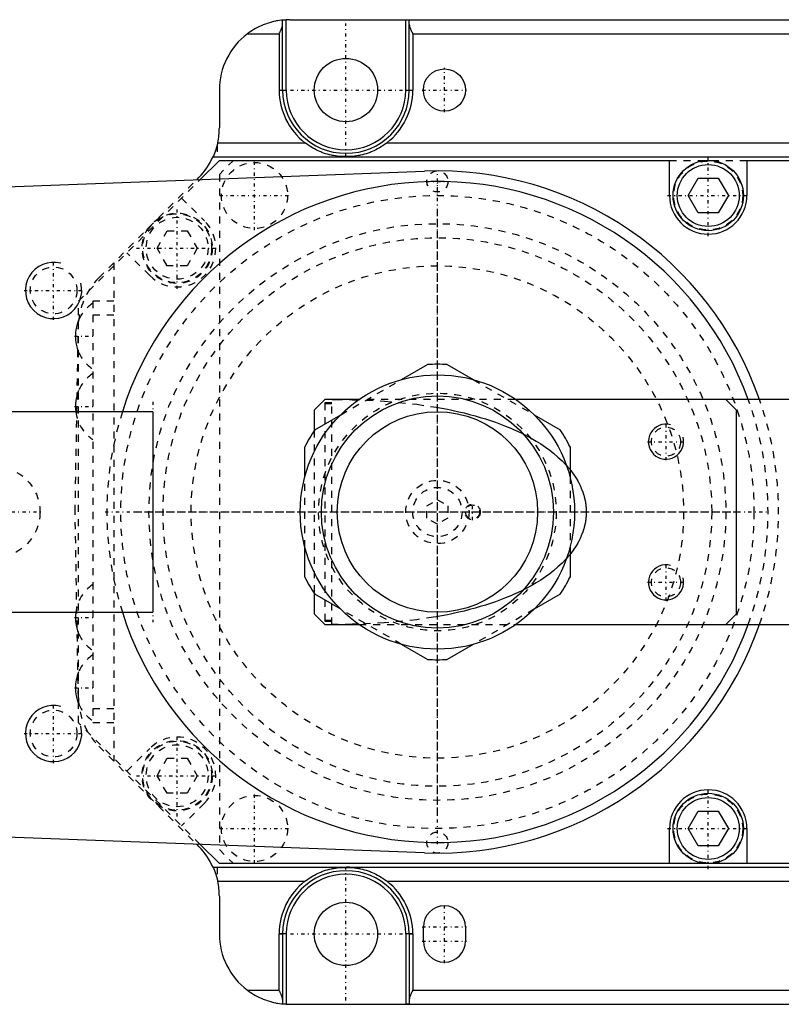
# Model space of a CAD drawing. Extents: x -292 to 171, y -70 to 70.
# Tile 12 of 13: x -59 to 49, y -70 to 70. Entities that reach past the tile are written whole.
import ezdxf

# ---------------------------------------------------------------- set-up
doc = ezdxf.new("R2010")
doc.units = 0
doc.linetypes.add('CENTER', pattern=[1.5, 0.45, -0.5, 0.05, -0.5])
doc.linetypes.add('DASHED', pattern=[2, 1, -1])
for name, color, linetype in [('AM_0', 7, 'CONTINUOUS'), ('AM_10', 7, 'CONTINUOUS'), ('AM_3', 7, 'DASHED'), ('AM_7', 7, 'CENTER')]:
    doc.layers.add(name, color=color, linetype=linetype)

msp = doc.modelspace()

# ---------------------------------------------------------------- linework, layer by layer
at = {"layer": 'AM_0', "color": 7, "linetype": 'CONTINUOUS'}
for p, q in [((-21, 70), (119, 70)), ((-4.5, 60), (-4.5, 70)), ((-22, 60), (-22, 69.94)), ((-21.5, 60), (-21.5, 69.99)), ((-4, 60), (-4, 69.94)), ((-27, 68), (-22.5, 68)), ((-22.5, 68), (-22.5, 60)), ((-3.5, 68), (-3.5, 60)), ((-3.5, 68), (97.5, 68)), ((-31, 60), (-31, 54.64)), ((-22.5, 60), (-21.5, 60)), ((-4.5, 60), (-3.5, 60)), ((-31.23, 52.5), (-18.83, 52.5)), ((-7.17, 52.5), (101.17, 52.5)), ((-31.9, 50.5), (127, 50.5)), ((-11.9, 50.56), (-14.1, 50.56)), ((-33.73, 47.27), (-31, 50)), ((-31, 50), (33, 50)), ((33, 45), (33, 50)), ((44, 50), (44, 45)), ((44, 50), (103, 50)), ((-91.9, 45.09), (-1.82, 48.47)), ((-33.91, 47.59), (-34.25, 47.25)), ((35.64, 45), (37.07, 47.48)), ((37.07, 47.48), (39.93, 47.48)), ((39.93, 47.48), (41.36, 45)), ((37.07, 42.52), (35.64, 45)), ((41.36, 45), (39.93, 42.52)), ((39.93, 42.52), (37.07, 42.52)), ((-5.1, 18.82), (-1.41, 20.95)), ((1.41, 20.95), (5.1, 18.82)), ((-16, 16), (-17.5, 14.5)), ((-11.15, 16), (-16, 16)), ((110, 16), (11.15, 16)), ((42.5, 14.5), (41, 16)), ((-40.45, 14.25), (-120, 14.25)), ((-40.45, 14.25), (-40.45, -14.25)), ((-17.5, 14.5), (-17.5, 11.61)), ((42.5, -14.5), (42.5, 14.5)), ((-17.44, 11.7), (-13.75, 13.83)), ((13.75, 13.83), (17.44, 11.7)), ((-18.85, 4.99), (-18.85, 9.26)), ((18.85, 9.26), (18.85, 4.99)), ((-18.85, -9.26), (-18.85, -4.99)), ((18.85, -4.99), (18.85, -9.26)), ((-17.5, -11.61), (-17.5, -14.5)), ((-13.75, -13.83), (-17.44, -11.7)), ((17.44, -11.7), (13.75, -13.83)), ((-120, -14.25), (-40.45, -14.25)), ((-17.5, -14.5), (-16, -16)), ((41, -16), (42.5, -14.5)), ((-16, -16), (-11.15, -16)), ((11.15, -16), (110, -16)), ((-1.41, -20.95), (-5.1, -18.82)), ((5.1, -18.82), (1.41, -20.95)), ((35.64, -45), (37.07, -42.53)), ((37.07, -42.53), (39.93, -42.53)), ((39.93, -42.53), (41.36, -45)), ((-1.82, -48.47), (-91.9, -45.09)), ((33, -50), (33, -45)), ((37.07, -47.48), (35.64, -45)), ((41.36, -45), (39.93, -47.48)), ((44, -45), (44, -50)), ((-34.25, -47.25), (-33.91, -47.59)), ((-31, -50), (-33.73, -47.27)), ((39.93, -47.48), (37.07, -47.48)), ((126, -50), (-31, -50)), ((-31.9, -50.5), (127, -50.5)), ((-14.1, -50.56), (-11.9, -50.56)), ((-31.23, -52.5), (-18.83, -52.5)), ((-7.17, -52.5), (101.17, -52.5)), ((-31, -54.64), (-31, -60)), ((-22.5, -68), (-22.5, -60)), ((-21.5, -60), (-22.5, -60)), ((-22, -60), (-22, -69.94)), ((-21.5, -60), (-21.5, -69.99)), ((-4.5, -60), (-4.5, -70)), ((-3.5, -60), (-4.5, -60)), ((-4, -60), (-4, -69.94)), ((-3.5, -60), (-3.5, -68)), ((-2, -61), (-2, -59)), ((4, -59), (4, -61)), ((-27, -68), (-22.5, -68)), ((-3.5, -68), (97.5, -68)), ((-21, -70), (119, -70))]:
    msp.add_line(p, q, dxfattribs=at)
for points in [[(-4.5, 70, 0), (-4.5, 70, 0), (-4.49, 70, 0), (-4.48, 70, 0), (-4.48, 70, 0), (-4.48, 70, 0), (-4.47, 70, 0), (-4.46, 70, 0), (-4.45, 70, 0), (-4.45, 70, 0), (-4.44, 70, 0), (-4.44, 70, 0), (-4.43, 70, 0), (-4.42, 70, 0), (-4.42, 70, 0), (-4.41, 70, 0), (-4.4, 70, 0), (-4.4, 70, 0), (-4.39, 70, 0), (-4.39, 70, 0), (-4.38, 70, 0), (-4.37, 70, 0), (-4.37, 70, 0), (-4.37, 70, 0), (-4.36, 70, 0), (-4.35, 70, 0), (-4.35, 70, 0), (-4.35, 70, 0), (-4.34, 70, 0), (-4.33, 70, 0), (-4.32, 70, 0), (-4.32, 70, 0), (-4.31, 70, 0), (-4.31, 70, 0), (-4.3, 70, 0), (-4.3, 70, 0), (-4.29, 70, 0), (-4.28, 70, 0), (-4.28, 70, 0), (-4.27, 70, 0), (-4.27, 70, 0), (-4.26, 70, 0), (-4.26, 70, 0), (-4.25, 70, 0), (-4.24, 70, 0), (-4.24, 70, 0), (-4.23, 70, 0), (-4.23, 70, 0), (-4.23, 70, 0), (-4.22, 70, 0), (-4.21, 70, 0), (-4.21, 70, 0), (-4.2, 70, 0), (-4.2, 70, 0), (-4.19, 70, 0), (-4.19, 70, 0), (-4.18, 70, 0), (-4.18, 70, 0), (-4.17, 70, 0), (-4.17, 70, 0), (-4.16, 70, 0), (-4.16, 70, 0), (-4.16, 70, 0), (-4.15, 70, 0), (-4.15, 69.99, 0), (-4.14, 69.99, 0), (-4.14, 69.99, 0), (-4.14, 69.99, 0), (-4.13, 69.99, 0), (-4.13, 69.99, 0), (-4.13, 69.99, 0), (-4.12, 69.99, 0), (-4.12, 69.99, 0), (-4.11, 69.99, 0), (-4.11, 69.99, 0), (-4.1, 69.99, 0), (-4.1, 69.99, 0), (-4.1, 69.99, 0), (-4.1, 69.99, 0), (-4.09, 69.99, 0), (-4.09, 69.99, 0), (-4.08, 69.99, 0), (-4.08, 69.99, 0), (-4.08, 69.99, 0), (-4.08, 69.99, 0), (-4.07, 69.99, 0), (-4.07, 69.98, 0), (-4.06, 69.98, 0), (-4.06, 69.98, 0), (-4.06, 69.98, 0), (-4.06, 69.98, 0), (-4.05, 69.98, 0), (-4.05, 69.98, 0), (-4.05, 69.98, 0), (-4.04, 69.98, 0), (-4.04, 69.98, 0), (-4.04, 69.98, 0), (-4.04, 69.98, 0), (-4.04, 69.98, 0), (-4.03, 69.97, 0), (-4.03, 69.97, 0), (-4.03, 69.97, 0), (-4.03, 69.97, 0), (-4.02, 69.97, 0), (-4.02, 69.97, 0), (-4.02, 69.97, 0), (-4.02, 69.97, 0), (-4.02, 69.97, 0), (-4.02, 69.96, 0), (-4.02, 69.96, 0), (-4.01, 69.96, 0), (-4.01, 69.96, 0), (-4.01, 69.96, 0), (-4.01, 69.96, 0), (-4.01, 69.96, 0), (-4.01, 69.96, 0), (-4.01, 69.96, 0), (-4.01, 69.95, 0), (-4, 69.95, 0), (-4, 69.95, 0), (-4, 69.95, 0), (-4, 69.95, 0), (-4, 69.95, 0), (-4, 69.95, 0), (-4, 69.94, 0), (-4, 69.94, 0), (-4, 69.94, 0), (-4, 69.94, 0), (-4, 69.94, 0), (-4, 69.94, 0), (-4, 69.94, 0)], [(-22, 69.95, 0), (-22.14, 69.93, 0), (-22.43, 69.9, 0), (-22.72, 69.85, 0), (-22.87, 69.82, 0), (-23.02, 69.79, 0), (-23.31, 69.73, 0), (-23.6, 69.66, 0), (-23.89, 69.57, 0), (-24.18, 69.48, 0), (-24.46, 69.38, 0), (-24.61, 69.33, 0), (-24.75, 69.27, 0), (-25.03, 69.15, 0), (-25.31, 69.02, 0), (-25.58, 68.89, 0), (-25.85, 68.75, 0), (-26.11, 68.59, 0), (-26.25, 68.51, 0), (-26.37, 68.43, 0), (-26.63, 68.27, 0), (-26.88, 68.09, 0), (-27, 68, 0)], [(-22.5, 68, 0), (-22.48, 68.04, 0), (-22.44, 68.11, 0), (-22.41, 68.19, 0), (-22.39, 68.23, 0), (-22.37, 68.27, 0), (-22.33, 68.34, 0), (-22.29, 68.42, 0), (-22.26, 68.5, 0), (-22.22, 68.58, 0), (-22.19, 68.65, 0), (-22.17, 68.69, 0), (-22.16, 68.73, 0), (-22.13, 68.8, 0), (-22.1, 68.88, 0), (-22.07, 68.95, 0), (-22.05, 69.02, 0), (-22.03, 69.09, 0), (-22.02, 69.13, 0), (-22.02, 69.16, 0), (-22.01, 69.2, 0), (-22.01, 69.21, 0), (-22.01, 69.22, 0), (-22.01, 69.23, 0), (-22.01, 69.23, 0), (-22, 69.24, 0), (-22, 69.25, 0), (-22, 69.26, 0), (-22, 69.28, 0), (-22, 69.29, 0), (-22, 69.29, 0), (-22, 69.3, 0), (-22, 69.31, 0), (-22, 69.32, 0), (-22, 69.32, 0)], [(-22, 69.95, 0), (-22, 69.95, 0), (-22, 69.95, 0), (-21.99, 69.95, 0), (-21.99, 69.95, 0), (-21.99, 69.95, 0), (-21.99, 69.95, 0), (-21.99, 69.95, 0), (-21.99, 69.95, 0), (-21.99, 69.95, 0), (-21.99, 69.95, 0), (-21.99, 69.95, 0), (-21.99, 69.95, 0), (-21.98, 69.95, 0), (-21.98, 69.95, 0), (-21.98, 69.95, 0), (-21.98, 69.95, 0), (-21.98, 69.95, 0), (-21.98, 69.95, 0), (-21.97, 69.95, 0), (-21.97, 69.95, 0), (-21.97, 69.95, 0), (-21.97, 69.95, 0), (-21.97, 69.95, 0), (-21.96, 69.95, 0), (-21.96, 69.95, 0), (-21.96, 69.95, 0), (-21.96, 69.95, 0), (-21.96, 69.95, 0), (-21.95, 69.95, 0), (-21.95, 69.95, 0), (-21.95, 69.95, 0), (-21.94, 69.96, 0), (-21.94, 69.96, 0), (-21.94, 69.96, 0), (-21.94, 69.96, 0), (-21.93, 69.96, 0), (-21.93, 69.96, 0), (-21.93, 69.96, 0), (-21.92, 69.96, 0), (-21.92, 69.96, 0), (-21.92, 69.96, 0), (-21.92, 69.96, 0), (-21.91, 69.96, 0), (-21.91, 69.96, 0), (-21.91, 69.96, 0), (-21.9, 69.96, 0), (-21.9, 69.96, 0), (-21.9, 69.96, 0), (-21.89, 69.96, 0), (-21.89, 69.96, 0), (-21.89, 69.96, 0), (-21.88, 69.96, 0), (-21.88, 69.96, 0), (-21.87, 69.96, 0), (-21.87, 69.96, 0), (-21.87, 69.96, 0), (-21.86, 69.96, 0), (-21.86, 69.96, 0), (-21.85, 69.96, 0), (-21.85, 69.96, 0), (-21.85, 69.96, 0), (-21.85, 69.96, 0), (-21.84, 69.96, 0), (-21.84, 69.97, 0), (-21.83, 69.97, 0), (-21.83, 69.97, 0), (-21.83, 69.97, 0), (-21.82, 69.97, 0), (-21.82, 69.97, 0), (-21.82, 69.97, 0), (-21.81, 69.97, 0), (-21.8, 69.97, 0), (-21.8, 69.97, 0), (-21.79, 69.97, 0), (-21.79, 69.97, 0), (-21.79, 69.97, 0), (-21.78, 69.97, 0), (-21.78, 69.97, 0), (-21.77, 69.97, 0), (-21.77, 69.97, 0), (-21.76, 69.97, 0), (-21.75, 69.97, 0), (-21.75, 69.97, 0), (-21.75, 69.97, 0), (-21.74, 69.97, 0), (-21.74, 69.97, 0), (-21.73, 69.97, 0), (-21.72, 69.97, 0), (-21.72, 69.97, 0), (-21.72, 69.97, 0), (-21.71, 69.97, 0), (-21.71, 69.98, 0), (-21.7, 69.98, 0), (-21.69, 69.98, 0), (-21.69, 69.98, 0), (-21.68, 69.98, 0), (-21.68, 69.98, 0), (-21.67, 69.98, 0), (-21.67, 69.98, 0), (-21.66, 69.98, 0), (-21.65, 69.98, 0), (-21.65, 69.98, 0), (-21.64, 69.98, 0), (-21.64, 69.98, 0), (-21.64, 69.98, 0), (-21.63, 69.98, 0), (-21.62, 69.98, 0), (-21.62, 69.98, 0), (-21.62, 69.98, 0), (-21.61, 69.98, 0), (-21.6, 69.98, 0), (-21.6, 69.98, 0), (-21.6, 69.98, 0), (-21.59, 69.98, 0), (-21.58, 69.98, 0), (-21.58, 69.98, 0), (-21.57, 69.98, 0), (-21.56, 69.98, 0), (-21.56, 69.98, 0), (-21.56, 69.98, 0), (-21.55, 69.98, 0), (-21.54, 69.99, 0), (-21.54, 69.99, 0), (-21.53, 69.99, 0), (-21.52, 69.99, 0), (-21.52, 69.99, 0), (-21.52, 69.99, 0), (-21.51, 69.99, 0), (-21.5, 69.99, 0), (-21.5, 69.99, 0)], [(-22, 69.94, 0), (-22, 69.94, 0), (-22, 69.94, 0), (-22, 69.95, 0), (-22, 69.95, 0)], [(-4, 69.32, 0), (-4, 69.32, 0), (-4, 69.31, 0), (-4, 69.3, 0), (-4, 69.29, 0), (-4, 69.29, 0), (-4, 69.28, 0), (-4, 69.26, 0), (-4, 69.25, 0), (-4, 69.24, 0), (-3.99, 69.23, 0), (-3.99, 69.23, 0), (-3.99, 69.22, 0), (-3.99, 69.21, 0), (-3.99, 69.2, 0), (-3.98, 69.16, 0), (-3.98, 69.13, 0), (-3.97, 69.09, 0), (-3.95, 69.02, 0), (-3.93, 68.95, 0), (-3.9, 68.88, 0), (-3.87, 68.8, 0), (-3.84, 68.73, 0), (-3.83, 68.69, 0), (-3.81, 68.65, 0), (-3.78, 68.58, 0), (-3.74, 68.5, 0), (-3.71, 68.42, 0), (-3.67, 68.34, 0), (-3.63, 68.27, 0), (-3.61, 68.23, 0), (-3.59, 68.19, 0), (-3.56, 68.11, 0), (-3.52, 68.04, 0), (-3.5, 68, 0)], [(-31.23, 52.5, 0), (-31.23, 52.49, 0), (-31.24, 52.46, 0), (-31.25, 52.43, 0), (-31.25, 52.42, 0), (-31.25, 52.4, 0), (-31.26, 52.37, 0), (-31.27, 52.34, 0), (-31.27, 52.32, 0), (-31.28, 52.29, 0), (-31.29, 52.26, 0), (-31.29, 52.24, 0), (-31.29, 52.23, 0), (-31.3, 52.2, 0), (-31.31, 52.17, 0), (-31.32, 52.15, 0), (-31.32, 52.12, 0), (-31.33, 52.09, 0), (-31.33, 52.07, 0), (-31.34, 52.06, 0), (-31.35, 52.03, 0), (-31.35, 52, 0), (-31.36, 51.99, 0), (-31.36, 51.97, 0), (-31.37, 51.95, 0), (-31.38, 51.92, 0), (-31.38, 51.9, 0), (-31.39, 51.89, 0), (-31.39, 51.86, 0), (-31.4, 51.83, 0), (-31.41, 51.81, 0), (-31.42, 51.78, 0), (-31.43, 51.75, 0), (-31.43, 51.74, 0), (-31.43, 51.73, 0), (-31.44, 51.7, 0), (-31.45, 51.67, 0), (-31.46, 51.65, 0), (-31.47, 51.62, 0), (-31.48, 51.59, 0), (-31.48, 51.58, 0), (-31.48, 51.57, 0), (-31.49, 51.54, 0), (-31.5, 51.52, 0), (-31.51, 51.49, 0), (-31.52, 51.47, 0), (-31.53, 51.44, 0), (-31.53, 51.43, 0), (-31.53, 51.42, 0), (-31.54, 51.39, 0), (-31.55, 51.37, 0), (-31.56, 51.34, 0), (-31.57, 51.32, 0), (-31.58, 51.3, 0), (-31.58, 51.29, 0), (-31.58, 51.28, 0), (-31.59, 51.25, 0), (-31.6, 51.23, 0), (-31.61, 51.21, 0), (-31.61, 51.19, 0), (-31.62, 51.17, 0), (-31.63, 51.16, 0), (-31.63, 51.15, 0), (-31.64, 51.12, 0), (-31.65, 51.1, 0), (-31.65, 51.09, 0), (-31.65, 51.08, 0), (-31.66, 51.07, 0), (-31.67, 51.05, 0), (-31.67, 51.04, 0), (-31.68, 51.03, 0), (-31.68, 51.01, 0), (-31.69, 50.99, 0), (-31.7, 50.97, 0), (-31.7, 50.95, 0), (-31.71, 50.94, 0), (-31.72, 50.93, 0), (-31.72, 50.92, 0), (-31.73, 50.9, 0), (-31.73, 50.88, 0), (-31.74, 50.87, 0), (-31.75, 50.85, 0), (-31.75, 50.83, 0), (-31.76, 50.82, 0), (-31.76, 50.82, 0), (-31.77, 50.8, 0), (-31.77, 50.79, 0), (-31.78, 50.77, 0), (-31.79, 50.76, 0), (-31.79, 50.74, 0), (-31.79, 50.73, 0), (-31.8, 50.73, 0), (-31.8, 50.71, 0), (-31.81, 50.7, 0), (-31.81, 50.69, 0), (-31.82, 50.68, 0), (-31.82, 50.66, 0), (-31.83, 50.66, 0), (-31.83, 50.65, 0), (-31.83, 50.64, 0), (-31.84, 50.63, 0), (-31.84, 50.62, 0), (-31.85, 50.61, 0), (-31.85, 50.6, 0), (-31.85, 50.6, 0), (-31.86, 50.59, 0), (-31.86, 50.58, 0), (-31.86, 50.57, 0), (-31.87, 50.57, 0), (-31.87, 50.57, 0), (-31.87, 50.56, 0), (-31.87, 50.55, 0), (-31.88, 50.55, 0), (-31.88, 50.55, 0), (-31.88, 50.54, 0), (-31.88, 50.53, 0), (-31.88, 50.53, 0), (-31.89, 50.52, 0), (-31.89, 50.52, 0), (-31.89, 50.52, 0), (-31.89, 50.52, 0), (-31.89, 50.51, 0), (-31.89, 50.51, 0), (-31.89, 50.51, 0), (-31.9, 50.5, 0), (-31.9, 50.5, 0), (-31.9, 50.5, 0), (-31.9, 50.5, 0), (-31.9, 50.5, 0), (-31.9, 50.5, 0), (-31.9, 50.5, 0)], [(-14.1, 50.56, 0), (-14.23, 50.58, 0), (-14.51, 50.62, 0), (-14.79, 50.67, 0), (-14.93, 50.7, 0), (-15.07, 50.73, 0), (-15.34, 50.79, 0), (-15.62, 50.87, 0), (-15.89, 50.95, 0), (-16.17, 51.04, 0), (-16.44, 51.14, 0), (-16.57, 51.2, 0), (-16.71, 51.25, 0), (-16.97, 51.37, 0), (-17.23, 51.5, 0), (-17.49, 51.63, 0), (-17.75, 51.77, 0), (-18, 51.92, 0), (-18.12, 52, 0), (-18.24, 52.08, 0), (-18.48, 52.24, 0), (-18.72, 52.41, 0), (-18.83, 52.5, 0)], [(-7.17, 52.5, 0), (-7.28, 52.41, 0), (-7.52, 52.24, 0), (-7.76, 52.08, 0), (-7.88, 52, 0), (-8, 51.92, 0), (-8.25, 51.77, 0), (-8.51, 51.63, 0), (-8.77, 51.5, 0), (-9.03, 51.37, 0), (-9.29, 51.25, 0), (-9.43, 51.2, 0), (-9.56, 51.14, 0), (-9.83, 51.04, 0), (-10.11, 50.95, 0), (-10.38, 50.87, 0), (-10.66, 50.79, 0), (-10.93, 50.73, 0), (-11.07, 50.7, 0), (-11.21, 50.67, 0), (-11.49, 50.62, 0), (-11.77, 50.58, 0), (-11.9, 50.56, 0)], [(-31.9, -50.5, 0), (-31.9, -50.5, 0), (-31.9, -50.5, 0), (-31.9, -50.5, 0), (-31.9, -50.5, 0), (-31.9, -50.5, 0), (-31.9, -50.5, 0), (-31.89, -50.51, 0), (-31.89, -50.51, 0), (-31.89, -50.51, 0), (-31.89, -50.52, 0), (-31.89, -50.52, 0), (-31.89, -50.52, 0), (-31.89, -50.52, 0), (-31.88, -50.53, 0), (-31.88, -50.53, 0), (-31.88, -50.54, 0), (-31.88, -50.55, 0), (-31.88, -50.55, 0), (-31.87, -50.55, 0), (-31.87, -50.56, 0), (-31.87, -50.57, 0), (-31.87, -50.57, 0), (-31.86, -50.57, 0), (-31.86, -50.58, 0), (-31.86, -50.59, 0), (-31.85, -50.6, 0), (-31.85, -50.6, 0), (-31.85, -50.61, 0), (-31.84, -50.62, 0), (-31.84, -50.63, 0), (-31.83, -50.64, 0), (-31.83, -50.65, 0), (-31.83, -50.66, 0), (-31.82, -50.66, 0), (-31.82, -50.68, 0), (-31.81, -50.69, 0), (-31.81, -50.7, 0), (-31.8, -50.71, 0), (-31.8, -50.73, 0), (-31.79, -50.73, 0), (-31.79, -50.74, 0), (-31.79, -50.76, 0), (-31.78, -50.77, 0), (-31.77, -50.79, 0), (-31.77, -50.8, 0), (-31.76, -50.82, 0), (-31.76, -50.82, 0), (-31.75, -50.83, 0), (-31.75, -50.85, 0), (-31.74, -50.87, 0), (-31.73, -50.88, 0), (-31.73, -50.9, 0), (-31.72, -50.92, 0), (-31.72, -50.93, 0), (-31.71, -50.94, 0), (-31.7, -50.95, 0), (-31.7, -50.97, 0), (-31.69, -50.99, 0), (-31.68, -51.01, 0), (-31.68, -51.03, 0), (-31.67, -51.04, 0), (-31.67, -51.05, 0), (-31.66, -51.07, 0), (-31.65, -51.08, 0), (-31.65, -51.09, 0), (-31.65, -51.1, 0), (-31.64, -51.12, 0), (-31.63, -51.15, 0), (-31.63, -51.16, 0), (-31.62, -51.17, 0), (-31.61, -51.19, 0), (-31.61, -51.21, 0), (-31.6, -51.23, 0), (-31.59, -51.25, 0), (-31.58, -51.28, 0), (-31.58, -51.29, 0), (-31.58, -51.3, 0), (-31.57, -51.32, 0), (-31.56, -51.34, 0), (-31.55, -51.37, 0), (-31.54, -51.39, 0), (-31.53, -51.42, 0), (-31.53, -51.43, 0), (-31.53, -51.44, 0), (-31.52, -51.47, 0), (-31.51, -51.49, 0), (-31.5, -51.52, 0), (-31.49, -51.54, 0), (-31.48, -51.57, 0), (-31.48, -51.58, 0), (-31.48, -51.59, 0), (-31.47, -51.62, 0), (-31.46, -51.65, 0), (-31.45, -51.67, 0), (-31.44, -51.7, 0), (-31.43, -51.73, 0), (-31.43, -51.74, 0), (-31.43, -51.75, 0), (-31.42, -51.78, 0), (-31.41, -51.81, 0), (-31.4, -51.83, 0), (-31.39, -51.86, 0), (-31.39, -51.89, 0), (-31.38, -51.9, 0), (-31.38, -51.92, 0), (-31.37, -51.95, 0), (-31.36, -51.97, 0), (-31.36, -51.99, 0), (-31.35, -52, 0), (-31.35, -52.03, 0), (-31.34, -52.06, 0), (-31.33, -52.07, 0), (-31.33, -52.09, 0), (-31.32, -52.12, 0), (-31.32, -52.15, 0), (-31.31, -52.17, 0), (-31.3, -52.2, 0), (-31.29, -52.23, 0), (-31.29, -52.24, 0), (-31.29, -52.26, 0), (-31.28, -52.29, 0), (-31.27, -52.32, 0), (-31.27, -52.34, 0), (-31.26, -52.37, 0), (-31.25, -52.4, 0), (-31.25, -52.42, 0), (-31.25, -52.43, 0), (-31.24, -52.46, 0), (-31.23, -52.49, 0), (-31.23, -52.5, 0)], [(-18.83, -52.5, 0), (-18.72, -52.41, 0), (-18.48, -52.24, 0), (-18.24, -52.08, 0), (-18.12, -52, 0), (-18, -51.92, 0), (-17.75, -51.77, 0), (-17.49, -51.63, 0), (-17.23, -51.5, 0), (-16.97, -51.37, 0), (-16.71, -51.25, 0), (-16.57, -51.2, 0), (-16.44, -51.14, 0), (-16.17, -51.04, 0), (-15.89, -50.95, 0), (-15.62, -50.87, 0), (-15.34, -50.79, 0), (-15.07, -50.73, 0), (-14.93, -50.7, 0), (-14.79, -50.67, 0), (-14.51, -50.62, 0), (-14.23, -50.58, 0), (-14.1, -50.56, 0)], [(-11.9, -50.56, 0), (-11.77, -50.58, 0), (-11.49, -50.62, 0), (-11.21, -50.67, 0), (-11.07, -50.7, 0), (-10.93, -50.73, 0), (-10.66, -50.79, 0), (-10.38, -50.87, 0), (-10.11, -50.95, 0), (-9.83, -51.04, 0), (-9.56, -51.14, 0), (-9.43, -51.2, 0), (-9.29, -51.25, 0), (-9.03, -51.37, 0), (-8.77, -51.5, 0), (-8.51, -51.63, 0), (-8.25, -51.77, 0), (-8, -51.92, 0), (-7.88, -52, 0), (-7.76, -52.08, 0), (-7.52, -52.24, 0), (-7.28, -52.41, 0), (-7.17, -52.5, 0)], [(-27, -68, 0), (-26.88, -68.09, 0), (-26.63, -68.27, 0), (-26.37, -68.43, 0), (-26.25, -68.51, 0), (-26.11, -68.59, 0), (-25.85, -68.75, 0), (-25.58, -68.89, 0), (-25.31, -69.02, 0), (-25.03, -69.15, 0), (-24.75, -69.27, 0), (-24.61, -69.33, 0), (-24.46, -69.38, 0), (-24.18, -69.48, 0), (-23.89, -69.57, 0), (-23.6, -69.66, 0), (-23.31, -69.73, 0), (-23.02, -69.79, 0), (-22.87, -69.82, 0), (-22.72, -69.85, 0), (-22.43, -69.9, 0), (-22.14, -69.93, 0), (-22, -69.95, 0)], [(-22, -69.32, 0), (-22, -69.32, 0), (-22, -69.31, 0), (-22, -69.3, 0), (-22, -69.29, 0), (-22, -69.29, 0), (-22, -69.28, 0), (-22, -69.26, 0), (-22, -69.25, 0), (-22, -69.24, 0), (-22.01, -69.23, 0), (-22.01, -69.23, 0), (-22.01, -69.22, 0), (-22.01, -69.21, 0), (-22.01, -69.2, 0), (-22.02, -69.16, 0), (-22.02, -69.13, 0), (-22.03, -69.09, 0), (-22.05, -69.02, 0), (-22.07, -68.95, 0), (-22.1, -68.88, 0), (-22.13, -68.8, 0), (-22.16, -68.73, 0), (-22.17, -68.69, 0), (-22.19, -68.65, 0), (-22.22, -68.58, 0), (-22.26, -68.5, 0), (-22.29, -68.42, 0), (-22.33, -68.34, 0), (-22.37, -68.27, 0), (-22.39, -68.23, 0), (-22.41, -68.19, 0), (-22.44, -68.11, 0), (-22.48, -68.04, 0), (-22.5, -68, 0)], [(-3.5, -68, 0), (-3.52, -68.04, 0), (-3.56, -68.11, 0), (-3.59, -68.19, 0), (-3.61, -68.23, 0), (-3.63, -68.27, 0), (-3.67, -68.34, 0), (-3.71, -68.42, 0), (-3.74, -68.5, 0), (-3.78, -68.58, 0), (-3.81, -68.65, 0), (-3.83, -68.69, 0), (-3.84, -68.73, 0), (-3.87, -68.8, 0), (-3.9, -68.88, 0), (-3.93, -68.95, 0), (-3.95, -69.02, 0), (-3.97, -69.09, 0), (-3.98, -69.13, 0), (-3.98, -69.16, 0), (-3.99, -69.2, 0), (-3.99, -69.21, 0), (-3.99, -69.22, 0), (-3.99, -69.23, 0), (-3.99, -69.23, 0), (-4, -69.24, 0), (-4, -69.25, 0), (-4, -69.26, 0), (-4, -69.28, 0), (-4, -69.29, 0), (-4, -69.29, 0), (-4, -69.3, 0), (-4, -69.31, 0), (-4, -69.32, 0), (-4, -69.32, 0)], [(-22, -69.95, 0), (-22, -69.95, 0), (-22, -69.94, 0), (-22, -69.94, 0), (-22, -69.94, 0)], [(-21.5, -69.99, 0), (-21.5, -69.99, 0), (-21.51, -69.99, 0), (-21.52, -69.99, 0), (-21.52, -69.99, 0), (-21.52, -69.99, 0), (-21.53, -69.99, 0), (-21.54, -69.99, 0), (-21.54, -69.99, 0), (-21.55, -69.98, 0), (-21.56, -69.98, 0), (-21.56, -69.98, 0), (-21.56, -69.98, 0), (-21.57, -69.98, 0), (-21.58, -69.98, 0), (-21.58, -69.98, 0), (-21.59, -69.98, 0), (-21.6, -69.98, 0), (-21.6, -69.98, 0), (-21.6, -69.98, 0), (-21.61, -69.98, 0), (-21.62, -69.98, 0), (-21.62, -69.98, 0), (-21.62, -69.98, 0), (-21.63, -69.98, 0), (-21.64, -69.98, 0), (-21.64, -69.98, 0), (-21.64, -69.98, 0), (-21.65, -69.98, 0), (-21.65, -69.98, 0), (-21.66, -69.98, 0), (-21.67, -69.98, 0), (-21.67, -69.98, 0), (-21.68, -69.98, 0), (-21.68, -69.98, 0), (-21.69, -69.98, 0), (-21.69, -69.98, 0), (-21.7, -69.98, 0), (-21.71, -69.98, 0), (-21.71, -69.97, 0), (-21.72, -69.97, 0), (-21.72, -69.97, 0), (-21.72, -69.97, 0), (-21.73, -69.97, 0), (-21.74, -69.97, 0), (-21.74, -69.97, 0), (-21.75, -69.97, 0), (-21.75, -69.97, 0), (-21.75, -69.97, 0), (-21.76, -69.97, 0), (-21.77, -69.97, 0), (-21.77, -69.97, 0), (-21.78, -69.97, 0), (-21.78, -69.97, 0), (-21.79, -69.97, 0), (-21.79, -69.97, 0), (-21.79, -69.97, 0), (-21.8, -69.97, 0), (-21.8, -69.97, 0), (-21.81, -69.97, 0), (-21.82, -69.97, 0), (-21.82, -69.97, 0), (-21.82, -69.97, 0), (-21.83, -69.97, 0), (-21.83, -69.97, 0), (-21.83, -69.97, 0), (-21.84, -69.97, 0), (-21.84, -69.96, 0), (-21.85, -69.96, 0), (-21.85, -69.96, 0), (-21.85, -69.96, 0), (-21.85, -69.96, 0), (-21.86, -69.96, 0), (-21.86, -69.96, 0), (-21.87, -69.96, 0), (-21.87, -69.96, 0), (-21.87, -69.96, 0), (-21.88, -69.96, 0), (-21.88, -69.96, 0), (-21.89, -69.96, 0), (-21.89, -69.96, 0), (-21.89, -69.96, 0), (-21.9, -69.96, 0), (-21.9, -69.96, 0), (-21.9, -69.96, 0), (-21.91, -69.96, 0), (-21.91, -69.96, 0), (-21.91, -69.96, 0), (-21.92, -69.96, 0), (-21.92, -69.96, 0), (-21.92, -69.96, 0), (-21.92, -69.96, 0), (-21.93, -69.96, 0), (-21.93, -69.96, 0), (-21.93, -69.96, 0), (-21.94, -69.96, 0), (-21.94, -69.96, 0), (-21.94, -69.96, 0), (-21.94, -69.96, 0), (-21.95, -69.95, 0), (-21.95, -69.95, 0), (-21.95, -69.95, 0), (-21.96, -69.95, 0), (-21.96, -69.95, 0), (-21.96, -69.95, 0), (-21.96, -69.95, 0), (-21.96, -69.95, 0), (-21.97, -69.95, 0), (-21.97, -69.95, 0), (-21.97, -69.95, 0), (-21.97, -69.95, 0), (-21.97, -69.95, 0), (-21.98, -69.95, 0), (-21.98, -69.95, 0), (-21.98, -69.95, 0), (-21.98, -69.95, 0), (-21.98, -69.95, 0), (-21.98, -69.95, 0), (-21.99, -69.95, 0), (-21.99, -69.95, 0), (-21.99, -69.95, 0), (-21.99, -69.95, 0), (-21.99, -69.95, 0), (-21.99, -69.95, 0), (-21.99, -69.95, 0), (-21.99, -69.95, 0), (-21.99, -69.95, 0), (-21.99, -69.95, 0), (-22, -69.95, 0), (-22, -69.95, 0), (-22, -69.95, 0)], [(-4, -69.94, 0), (-4, -69.94, 0), (-4, -69.94, 0), (-4, -69.94, 0), (-4, -69.94, 0), (-4, -69.94, 0), (-4, -69.94, 0), (-4, -69.95, 0), (-4, -69.95, 0), (-4, -69.95, 0), (-4, -69.95, 0), (-4, -69.95, 0), (-4, -69.95, 0), (-4.01, -69.95, 0), (-4.01, -69.96, 0), (-4.01, -69.96, 0), (-4.01, -69.96, 0), (-4.01, -69.96, 0), (-4.01, -69.96, 0), (-4.01, -69.96, 0), (-4.01, -69.96, 0), (-4.02, -69.96, 0), (-4.02, -69.96, 0), (-4.02, -69.97, 0), (-4.02, -69.97, 0), (-4.02, -69.97, 0), (-4.02, -69.97, 0), (-4.02, -69.97, 0), (-4.03, -69.97, 0), (-4.03, -69.97, 0), (-4.03, -69.97, 0), (-4.03, -69.97, 0), (-4.04, -69.98, 0), (-4.04, -69.98, 0), (-4.04, -69.98, 0), (-4.04, -69.98, 0), (-4.04, -69.98, 0), (-4.05, -69.98, 0), (-4.05, -69.98, 0), (-4.05, -69.98, 0), (-4.06, -69.98, 0), (-4.06, -69.98, 0), (-4.06, -69.98, 0), (-4.06, -69.98, 0), (-4.07, -69.98, 0), (-4.07, -69.99, 0), (-4.08, -69.99, 0), (-4.08, -69.99, 0), (-4.08, -69.99, 0), (-4.08, -69.99, 0), (-4.09, -69.99, 0), (-4.09, -69.99, 0), (-4.1, -69.99, 0), (-4.1, -69.99, 0), (-4.1, -69.99, 0), (-4.1, -69.99, 0), (-4.11, -69.99, 0), (-4.11, -69.99, 0), (-4.12, -69.99, 0), (-4.12, -69.99, 0), (-4.13, -69.99, 0), (-4.13, -69.99, 0), (-4.13, -69.99, 0), (-4.14, -69.99, 0), (-4.14, -69.99, 0), (-4.14, -69.99, 0), (-4.15, -69.99, 0), (-4.15, -70, 0), (-4.16, -70, 0), (-4.16, -70, 0), (-4.16, -70, 0), (-4.17, -70, 0), (-4.17, -70, 0), (-4.18, -70, 0), (-4.18, -70, 0), (-4.19, -70, 0), (-4.19, -70, 0), (-4.2, -70, 0), (-4.2, -70, 0), (-4.21, -70, 0), (-4.21, -70, 0), (-4.22, -70, 0), (-4.23, -70, 0), (-4.23, -70, 0), (-4.23, -70, 0), (-4.24, -70, 0), (-4.24, -70, 0), (-4.25, -70, 0), (-4.26, -70, 0), (-4.26, -70, 0), (-4.27, -70, 0), (-4.27, -70, 0), (-4.28, -70, 0), (-4.28, -70, 0), (-4.29, -70, 0), (-4.3, -70, 0), (-4.3, -70, 0), (-4.31, -70, 0), (-4.31, -70, 0), (-4.32, -70, 0), (-4.32, -70, 0), (-4.33, -70, 0), (-4.34, -70, 0), (-4.35, -70, 0), (-4.35, -70, 0), (-4.35, -70, 0), (-4.36, -70, 0), (-4.37, -70, 0), (-4.37, -70, 0), (-4.37, -70, 0), (-4.38, -70, 0), (-4.39, -70, 0), (-4.39, -70, 0), (-4.4, -70, 0), (-4.4, -70, 0), (-4.41, -70, 0), (-4.42, -70, 0), (-4.42, -70, 0), (-4.43, -70, 0), (-4.44, -70, 0), (-4.44, -70, 0), (-4.45, -70, 0), (-4.45, -70, 0), (-4.46, -70, 0), (-4.47, -70, 0), (-4.48, -70, 0), (-4.48, -70, 0), (-4.48, -70, 0), (-4.49, -70, 0), (-4.5, -70, 0), (-4.5, -70, 0)]]:
    msp.add_polyline3d(points, dxfattribs=at)
for centre, radius in [((-13, 60), 4.5), ((1, 60), 3), ((38.5, 45), 5), ((38.5, 45), 4.4), ((0, 0), 19.5), ((0, 0), 16.5), ((0, 0), 14.25), ((38.5, -45), 5), ((38.5, -45), 4.4), ((-13, -60), 4.5)]:
    msp.add_circle(centre, radius, dxfattribs=at)
for centre, radius, start, end in [((-21, 60), 10, 90, 92.866), ((-21, 60), 10, 126.8699, 180), ((-13, 60), 9.5, 180, 232.1364), ((-13, 60), 9, 180, 0), ((-13, 60), 8.5, 180, 0), ((-13, 60), 9.5, 307.8636, 0), ((-41, 54.64), 10, 347.6431, 0), ((-41, 54.64), 10, 315.1327, 335.5436), ((0, 0), 48.5, 19.2625, 92.1491), ((0, 0), 47, 19.9028, 162.3506), ((38.5, 45), 5.5, 180, 0), ((-45.8, 25), 5.67, 156.5068, 203.4932), ((0, 0), 21, 86.1532, 93.8468), ((-45.8, 15), 5.67, 156.5068, 187.6011), ((0, 0), 21, 146.1532, 153.8468), ((0, 0), 21, 26.1532, 33.8468), ((0, 0), 21, 206.1532, 213.8468), ((0, 0), 21, 326.1532, 333.8468), ((-45.8, -15), 5.67, 172.3989, 203.4932), ((0, 0), 47, 197.6494, 340.0972), ((0, 0), 48.5, 267.8509, 340.7375), ((0, 0), 21, 266.1532, 273.8468), ((-45.8, -25), 5.67, 156.5068, 203.4932), ((38.5, -45), 5.5, 0, 180), ((-41, -54.64), 10, 24.4564, 44.8673), ((-13, -60), 9, 0, 180), ((-13, -60), 8.5, 0, 180), ((-41, -54.64), 10, 0, 12.3569), ((-13, -60), 9.5, 127.8636, 180), ((-13, -60), 9.5, 0, 52.1364), ((1, -59), 3, 0, 180), ((-21, -60), 10, 180, 233.1301), ((1, -61), 3, 180, 0), ((-21, -60), 10, 267.134, 270)]:
    msp.add_arc(centre, radius, start, end, dxfattribs=at)
at = {"layer": 'AM_10', "color": 7, "linetype": 'CONTINUOUS'}
for centre, radius in [((-54.56, 31.5), 4), ((32.5, 10), 2.5), ((32.5, -10), 2.5), ((-54.56, -31.5), 4)]:
    msp.add_arc(centre, radius, 75, 15, dxfattribs=at)
at = {"layer": 'AM_3', "color": 6, "linetype": 'DASHED'}
for p, q in [((-31.3, 52.21), (-31.3, 50.5)), ((-29, 50), (-31, 48)), ((33, 50), (44, 50)), ((-31, 48), (-31, -48)), ((-51, 30), (-33.73, 47.27)), ((-48.13, 33.3), (-34.25, 47.25)), ((-36.36, 44.64), (-33.11, 41.39)), ((-39.86, 37.5), (-38.43, 39.97)), ((-38.43, 39.97), (-35.57, 39.97)), ((-35.57, 39.97), (-34.14, 37.5)), ((-40.89, 33.61), (-44.14, 36.86)), ((-38.43, 35.02), (-39.86, 37.5)), ((-34.14, 37.5), (-35.57, 35.02)), ((-46, 35.44), (-46, -35.44)), ((-35.57, 35.02), (-38.43, 35.02)), ((-51, -30), (-51, 30)), ((-49, 30), (-49, -30)), ((-46, 30), (-49, 30)), ((-46, 28), (-49, 28)), ((-51.5, 0), (-51.04, 26.42)), ((-13.75, 13.83), (-5.1, 18.82)), ((5.1, 18.82), (13.75, 13.83)), ((-15, 15.5), (-16, 15.5)), ((-16, 15.5), (-16, -15.5)), ((-16, 15.43), (-15, 15.43)), ((-15, -16), (-15, 16)), ((-15, 16), (-14.5, 16)), ((41, 16), (-11.15, 16)), ((-17.5, 11.61), (-17.5, -11.61)), ((-18.85, -4.99), (-18.85, 4.99)), ((18.85, 4.99), (18.85, -4.99)), ((-1.5, 0.87), (0, 1.73)), ((0, 1.73), (1.5, 0.87)), ((-51.04, -26.42), (-51.5, 0)), ((-1.5, -0.87), (-1.5, 0.87)), ((1.5, 0.87), (1.5, -0.87)), ((0, -1.73), (-1.5, -0.87)), ((1.5, -0.87), (0, -1.73)), ((-5.1, -18.82), (-13.75, -13.83)), ((13.75, -13.83), (5.1, -18.82)), ((-15, -15.43), (-16, -15.43)), ((-16, -15.5), (-15, -15.5)), ((-14.5, -16), (-15, -16)), ((-11.15, -16), (11.15, -16)), ((-46, -28), (-49, -28)), ((-33.73, -47.27), (-51, -30)), ((-46, -30), (-49, -30)), ((-48.13, -33.3), (-34.25, -47.25)), ((-44.14, -36.86), (-40.89, -33.61)), ((-39.86, -37.5), (-38.43, -35.02)), ((-38.43, -35.02), (-35.57, -35.02)), ((-35.57, -35.02), (-34.14, -37.5)), ((-38.43, -39.98), (-39.86, -37.5)), ((-34.14, -37.5), (-35.57, -39.98)), ((-35.57, -39.98), (-38.43, -39.98)), ((-33.11, -41.39), (-36.36, -44.64)), ((-31, -48), (-29, -50)), ((-31.3, -50.5), (-31.3, -52.21))]:
    msp.add_line(p, q, dxfattribs=at)
msp.add_polyline3d([(-14.5, 16, 0), (-12.13, 15.97, 0), (-7.52, 15.76, 0), (-2.94, 15.31, 0), (-0.56, 14.96, 0), (-0.16, 14.9, 0), (0.64, 14.75, 0), (1.44, 14.6, 0), (1.84, 14.52, 0), (2.24, 14.44, 0), (3.03, 14.26, 0), (3.81, 14.08, 0), (4.58, 13.88, 0), (5.35, 13.68, 0), (6.1, 13.46, 0), (6.47, 13.35, 0), (6.84, 13.24, 0), (7.56, 13, 0), (8.27, 12.76, 0), (8.98, 12.5, 0), (9.7, 12.22, 0), (10.43, 11.91, 0), (10.8, 11.75, 0), (11.17, 11.59, 0), (11.9, 11.24, 0), (12.62, 10.88, 0), (13.34, 10.49, 0), (14.03, 10.09, 0), (14.7, 9.67, 0), (15.03, 9.45, 0), (15.35, 9.23, 0), (15.96, 8.79, 0), (16.55, 8.32, 0), (17.14, 7.82, 0), (17.72, 7.27, 0), (18.28, 6.69, 0), (18.55, 6.39, 0), (18.81, 6.08, 0), (19.29, 5.45, 0), (19.72, 4.8, 0), (19.95, 4.41, 0), (20.01, 4.31, 0), (20.07, 4.2, 0), (20.1, 4.14, 0), (20.13, 4.09, 0), (20.18, 3.97, 0), (20.24, 3.86, 0), (20.3, 3.75, 0), (20.35, 3.63, 0), (20.4, 3.51, 0), (20.43, 3.45, 0), (20.45, 3.39, 0), (20.5, 3.27, 0), (20.55, 3.15, 0), (20.6, 3.02, 0), (20.65, 2.9, 0), (20.69, 2.77, 0), (20.71, 2.71, 0), (20.73, 2.65, 0), (20.77, 2.52, 0), (20.81, 2.39, 0), (20.83, 2.33, 0), (20.85, 2.26, 0), (20.88, 2.13, 0), (20.92, 2, 0), (20.93, 1.94, 0), (20.95, 1.87, 0), (20.98, 1.74, 0), (21, 1.61, 0), (21.03, 1.48, 0), (21.05, 1.35, 0), (21.07, 1.22, 0), (21.08, 1.15, 0), (21.09, 1.09, 0), (21.11, 0.96, 0), (21.12, 0.83, 0), (21.13, 0.7, 0), (21.14, 0.57, 0), (21.15, 0.44, 0), (21.15, 0.38, 0), (21.16, 0.31, 0), (21.16, 0.19, 0), (21.16, 0.06, 0), (21.16, 0, 0), (21.16, -0.06, 0), (21.16, -0.19, 0), (21.16, -0.31, 0), (21.15, -0.38, 0), (21.15, -0.44, 0), (21.14, -0.57, 0), (21.13, -0.7, 0), (21.12, -0.83, 0), (21.11, -0.96, 0), (21.09, -1.09, 0), (21.08, -1.15, 0), (21.07, -1.22, 0), (21.05, -1.35, 0), (21.03, -1.48, 0), (21, -1.61, 0), (20.98, -1.74, 0), (20.95, -1.87, 0), (20.93, -1.94, 0), (20.92, -2, 0), (20.88, -2.13, 0), (20.85, -2.26, 0), (20.83, -2.33, 0), (20.81, -2.39, 0), (20.77, -2.52, 0), (20.73, -2.65, 0), (20.71, -2.71, 0), (20.69, -2.77, 0), (20.65, -2.9, 0), (20.6, -3.02, 0), (20.55, -3.15, 0), (20.5, -3.27, 0), (20.45, -3.39, 0), (20.43, -3.45, 0), (20.4, -3.51, 0), (20.35, -3.63, 0), (20.3, -3.75, 0), (20.24, -3.86, 0), (20.18, -3.97, 0), (20.13, -4.09, 0), (20.1, -4.14, 0), (20.07, -4.2, 0), (20.01, -4.31, 0), (19.95, -4.41, 0), (19.72, -4.8, 0), (19.29, -5.45, 0), (18.81, -6.08, 0), (18.55, -6.39, 0), (18.28, -6.69, 0), (17.72, -7.27, 0), (17.14, -7.82, 0), (16.55, -8.32, 0), (15.96, -8.79, 0), (15.35, -9.23, 0), (15.03, -9.45, 0), (14.7, -9.67, 0), (14.03, -10.09, 0), (13.34, -10.49, 0), (12.62, -10.88, 0), (11.9, -11.24, 0), (11.17, -11.59, 0), (10.8, -11.75, 0), (10.43, -11.91, 0), (9.7, -12.22, 0), (8.98, -12.5, 0), (8.27, -12.76, 0), (7.56, -13, 0), (6.84, -13.24, 0), (6.47, -13.35, 0), (6.1, -13.46, 0), (5.35, -13.68, 0), (4.58, -13.88, 0), (3.81, -14.08, 0), (3.03, -14.26, 0), (2.24, -14.44, 0), (1.84, -14.52, 0), (1.44, -14.6, 0), (0.64, -14.75, 0), (-0.16, -14.9, 0), (-0.56, -14.96, 0), (-2.94, -15.31, 0), (-7.52, -15.76, 0), (-12.13, -15.97, 0), (-14.5, -16, 0)], dxfattribs=at)
for centre, radius in [((-26, 45), 4.7), ((38.5, 45), 4.9), ((0, 47), 1.5), ((0, 0), 45), ((0, 0), 45), ((-37, 37.5), 5), ((-37, 37.5), 4.9), ((-37, 37.5), 4.4), ((0, 0), 41), ((0, 0), 39), ((0, 0), 35), ((-54.56, 31.5), 3.32), ((0, 0), 16.89), ((32.5, 10), 2.07), ((-63, 0), 6.5), ((0, 0), 4.5), ((0, 0), 3.5), ((5, 0), 1.1), ((5, 0), 1), ((32.5, -10), 2.07), ((-54.56, -31.5), 3.32), ((-37, -37.5), 5), ((-37, -37.5), 4.9), ((-37, -37.5), 4.4), ((-26, -45), 4.7), ((38.5, -45), 4.9), ((0, -47), 1.5)]:
    msp.add_circle(centre, radius, dxfattribs=at)
for centre, radius, start, end in [((-13, 60), 9.5, 263.3712, 276.6288), ((-37, 37.5), 5.5, 225, 45), ((-41.04, 26.25), 10, 135.1327, 179), ((-45.8, 25), 5.67, 124.3588, 156.5068), ((-45.8, 25), 5.67, 203.4932, 235.6412), ((-45.8, 15), 5.67, 124.3588, 156.5068), ((0, 0), 47, 340.0972, 19.9028), ((0, 0), 48.5, 340.7375, 19.2625), ((-45.8, 15), 5.67, 187.6011, 235.6412), ((0, 0), 47, 162.3506, 197.6494), ((-45.8, -15), 5.67, 124.3588, 172.3989), ((-45.8, -15), 5.67, 203.4932, 235.6412), ((-45.8, -25), 5.67, 124.3588, 156.5068), ((-41.04, -26.25), 10, 181, 224.8673), ((-45.8, -25), 5.67, 203.4932, 235.6412), ((-37, -37.5), 5.5, 315, 135), ((-13, -60), 9.5, 83.3712, 96.6288)]:
    msp.add_arc(centre, radius, start, end, dxfattribs=at)
at = {"layer": 'AM_7', "color": 4, "linetype": 'CENTER'}
for p, q in [((-13, 50.55), (-13, 69.45)), ((1, 56.85), (1, 63.15)), ((-22.45, 60), (-3.55, 60)), ((-2.15, 60), (4.15, 60)), ((38.5, 39.23), (38.5, 50.77)), ((-26, 40.06), (-26, 49.94)), ((0, 45.42), (0, 48.58)), ((-1.57, 47), (1.57, 47)), ((0, -47.25), (0, 47.25)), ((-30.94, 45), (-21.06, 45)), ((32.73, 45), (44.27, 45)), ((-37, 31.72), (-37, 43.28)), ((0, -43.05), (0, 43.05)), ((-42.78, 37.5), (-31.22, 37.5)), ((-54.56, 27.3), (-54.56, 35.7)), ((-58.76, 31.5), (-50.36, 31.5)), ((-51.6, 25), (-48.67, 25)), ((-40.45, 15.68), (-40.45, -15.67)), ((-51.6, 15), (-48.67, 15)), ((32.5, 7.37), (32.5, 12.62)), ((29.88, 10), (35.12, 10)), ((-69.83, 0), (-56.17, 0)), ((-47.25, 0), (47.25, 0)), ((-43.05, 0), (43.05, 0)), ((5, -1.16), (5, 1.15)), ((32.5, -12.62), (32.5, -7.37)), ((29.88, -10), (35.12, -10)), ((-51.6, -15), (-48.67, -15)), ((-51.6, -25), (-48.67, -25)), ((-54.56, -35.7), (-54.56, -27.3)), ((-58.76, -31.5), (-50.36, -31.5)), ((-37, -43.28), (-37, -31.72)), ((-42.78, -37.5), (-31.22, -37.5)), ((-26, -49.94), (-26, -40.06)), ((38.5, -50.77), (38.5, -39.23)), ((-30.94, -45), (-21.06, -45)), ((32.73, -45), (44.27, -45)), ((-13, -69.45), (-13, -50.55)), ((1, -64.15), (1, -55.85)), ((-22.45, -60), (-3.55, -60)), ((-2.15, -59), (4.15, -59)), ((-2.15, -61), (4.15, -61))]:
    msp.add_line(p, q, dxfattribs=at)

doc.saveas('drawing.dxf')
